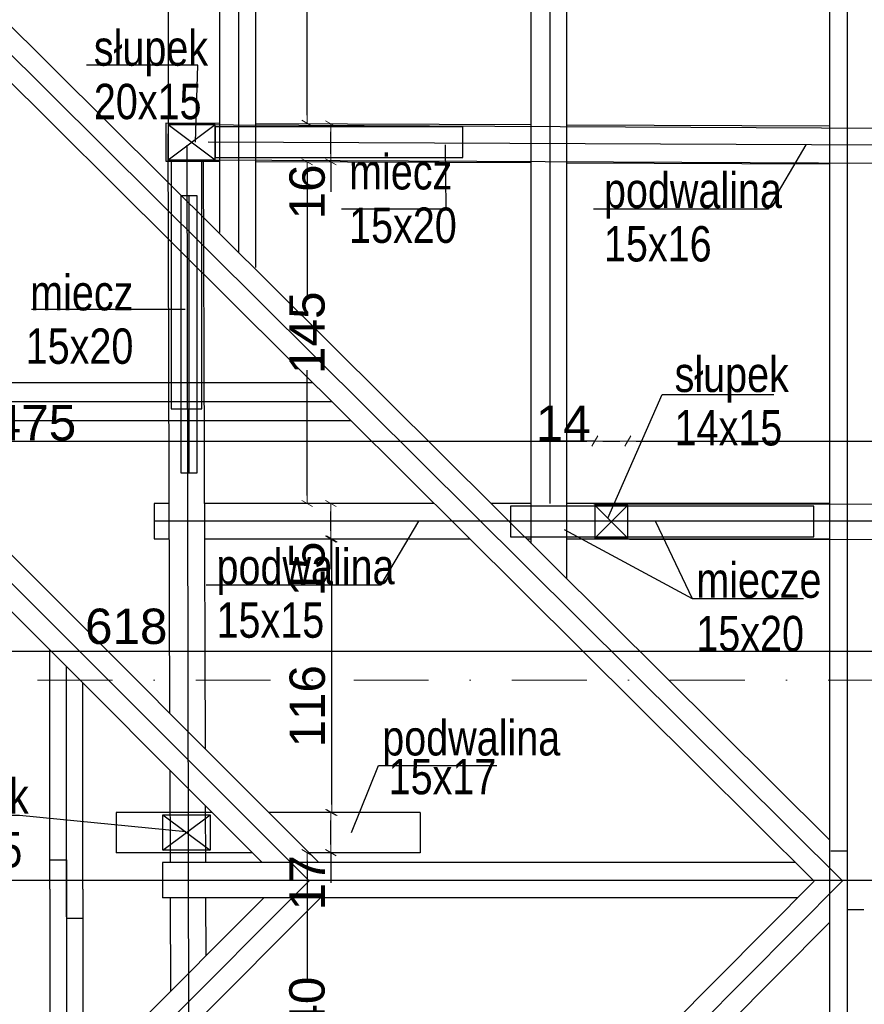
# Model space of a CAD drawing. Header units: millimetres. Extents: x 77315 to 2132699, y -120257 to -89040.
# Tile 16 of 56: x 626240 to 629821, y -111218 to -107044. Entities that reach past the tile are written whole.
import ezdxf

# ---------------------------------------------------------------- set-up
doc = ezdxf.new("R2010")
doc.units = ezdxf.units.MM
doc.header["$MEASUREMENT"] = 0
doc.linetypes.add('Dot & Dashed', pattern=[670.277762, 317.5, -176.388889, 0, -176.388874])
for name, color, linetype in [('DIM MALY', 7, 'Continuous'), ('Nowe_Interior - Lamp', 7, 'Continuous'), ('opisy inne', 7, 'Continuous'), ('OSIE', 7, 'Continuous'), ('platew', 7, 'Continuous'), ('podwaliny', 7, 'Continuous'), ('Structural - Grid', 7, 'Continuous'), ('wiezba', 7, 'Continuous')]:
    doc.layers.add(name, color=color, linetype=linetype)
doc.styles.add('STYL_AUTOMATYCZNY_2', font='arial.ttf')
doc.styles.add('STYL_AUTOMATYCZNY_3', font='arial.ttf', dxfattribs={"width": 0.8})
doc.dimstyles.new('STYL_AUTOMATYCZNY__10', dxfattribs={"dimtxt": 150, "dimasz": 34.231941, "dimexe": 0.18, "dimexo": 0.0625, "dimgap": 0, "dimtad": 1, "dimdec": 0, "dimlfac": 0.1, "dimzin": 0, "dimdsep": 46, "dimtxsty": 'STYL_AUTOMATYCZNY_2', "dimblk": 'ARROWHEAD_2', "dimblk1": 'ARROWHEAD_2', "dimblk2": 'ARROWHEAD_2', "dimcen": 0.09, "dimse1": 1, "dimse2": 1, "dimclrd": 5, "dimclre": 5, "dimclrt": 1, "dimadec": 0, "dimazin": 0, "dimtfac": 1, "dimtdec": 4, "dimtmove": 2, "dimatfit": 3, "dimfxl": 0, "dimtolj": 1, "dimtzin": 0, "dimarcsym": 0})
doc.dimstyles.new('STYL_AUTOMATYCZNY__11', dxfattribs={"dimtxt": 150, "dimasz": 34.231941, "dimexe": 0.18, "dimexo": 0.0625, "dimgap": 0, "dimtad": 1, "dimtih": 1, "dimtoh": 1, "dimdec": 0, "dimlfac": 0.1, "dimzin": 0, "dimdsep": 46, "dimtxsty": 'STYL_AUTOMATYCZNY_2', "dimblk": 'ARROWHEAD_2', "dimblk1": 'ARROWHEAD_2', "dimblk2": 'ARROWHEAD_2', "dimcen": 0.09, "dimse1": 1, "dimse2": 1, "dimclrd": 5, "dimclre": 5, "dimclrt": 1, "dimadec": 0, "dimazin": 0, "dimtfac": 1, "dimtdec": 4, "dimtmove": 2, "dimatfit": 3, "dimfxl": 0, "dimtolj": 1, "dimtzin": 0, "dimarcsym": 0})
doc.dimstyles.new('STYL_AUTOMATYCZNY__8', dxfattribs={"dimtxt": 150, "dimasz": 34.231941, "dimexe": 0.18, "dimexo": 0.0625, "dimgap": 0, "dimtad": 1, "dimdec": 0, "dimlfac": 0.1, "dimzin": 0, "dimdsep": 46, "dimtxsty": 'STYL_AUTOMATYCZNY_2', "dimblk": 'ARROWHEAD_2', "dimblk1": 'ARROWHEAD_2', "dimblk2": 'ARROWHEAD_2', "dimcen": 0.09, "dimse1": 1, "dimse2": 1, "dimclrd": 5, "dimclre": 5, "dimclrt": 1, "dimadec": 0, "dimazin": 0, "dimtfac": 1, "dimtdec": 4, "dimtmove": 0, "dimatfit": 3, "dimfxl": 0, "dimtolj": 1, "dimtzin": 0, "dimarcsym": 0})
doc.dimstyles.new('STYL_AUTOMATYCZNY__9', dxfattribs={"dimtxt": 150, "dimasz": 34.231941, "dimexe": 0.18, "dimexo": 0.0625, "dimgap": 0, "dimtad": 1, "dimtih": 1, "dimtoh": 1, "dimdec": 0, "dimlfac": 0.1, "dimzin": 0, "dimdsep": 46, "dimtxsty": 'STYL_AUTOMATYCZNY_2', "dimblk": 'ARROWHEAD_2', "dimblk1": 'ARROWHEAD_2', "dimblk2": 'ARROWHEAD_2', "dimcen": 0.09, "dimse1": 1, "dimse2": 1, "dimclrd": 5, "dimclre": 5, "dimclrt": 1, "dimadec": 0, "dimazin": 0, "dimtfac": 1, "dimtdec": 4, "dimtmove": 0, "dimatfit": 3, "dimfxl": 0, "dimtolj": 1, "dimtzin": 0, "dimarcsym": 0})

# ---------------------------------------------------------------- blocks, each defined once
blk = doc.blocks.new('ARROWHEAD_2')
at = {"color": 0, "linetype": 'Continuous', "lineweight": 0}
for p, q in [((0, 0), (-1, 0)), ((-0.38, -0.66), (0.38, 0.66))]:
    blk.add_line(p, q, dxfattribs=at)
blk = doc.blocks.new('*D1246', base_point=(536116.7, -11361.7))
at = {"layer": 'Defpoints', "color": 0}
for p in [(627395.9, -107485.7), (627559.6, -107485.7), (627644.5, -107646.7)]:
    blk.add_point(p, dxfattribs=at)
at = {"layer": 'DIM MALY', "color": 5, "lineweight": -2}
for p, q in [((627559.6, -107612.5), (627559.6, -107519.9)), ((627559.6, -107646.7), (627559.6, -107774.4))]:
    blk.add_line(p, q, dxfattribs=at)
at = {"layer": 'DIM MALY', "color": 5, "lineweight": -2, "xscale": 34.23194115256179, "yscale": 34.23194115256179, "zscale": 34.23194115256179}
for p, rotation in [((627559.6, -107485.7), 90), ((627559.6, -107646.7), 270)]:
    blk.add_blockref('ARROWHEAD_2', p, dxfattribs=dict(at, rotation=rotation))
at = {"layer": 'DIM MALY', "color": 1, "insert": (627459.3, -107774.4), "char_height": 150, "attachment_point": 5, "rotation": 90, "style": 'STYL_AUTOMATYCZNY_2'}
blk.add_mtext('\\A1;16', dxfattribs=at)
blk = doc.blocks.new('*D1247', base_point=(536116.7, -11361.7))
at = {"layer": 'Defpoints', "color": 0}
for p in [(627459.3, -104814.8), (627521.7, -104814.8), (626868.9, -107483.4)]:
    blk.add_point(p, dxfattribs=at)
at = {"layer": 'DIM MALY', "color": 5, "lineweight": -2}
for p, q in [((627459.3, -104849), (627459.3, -105982.5)), ((627459.3, -107449.2), (627459.3, -106316.4))]:
    blk.add_line(p, q, dxfattribs=at)
at = {"layer": 'DIM MALY', "color": 5, "lineweight": -2, "xscale": 34.23194115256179, "yscale": 34.23194115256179, "zscale": 34.23194115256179}
for p, rotation in [((627459.3, -104814.8), 90), ((627459.3, -107483.4), 270)]:
    blk.add_blockref('ARROWHEAD_2', p, dxfattribs=dict(at, rotation=rotation))
at = {"layer": 'DIM MALY', "color": 1, "insert": (627459.3, -106149.5), "char_height": 150, "attachment_point": 5, "rotation": 90, "style": 'STYL_AUTOMATYCZNY_2'}
blk.add_mtext('\\A1;267', dxfattribs=at)
blk = doc.blocks.new('*D1272', base_point=(536116.7, -11361.7))
at = {"layer": 'Defpoints', "color": 0}
for p in [(627458.6, -110575.5), (627485.1, -110575.5), (627563.6, -111975.5)]:
    blk.add_point(p, dxfattribs=at)
at = {"layer": 'DIM MALY', "color": 5, "lineweight": -2}
for p, q in [((627458.6, -110609.7), (627458.6, -111117.4)), ((627458.6, -111941.2), (627458.6, -111434.2))]:
    blk.add_line(p, q, dxfattribs=at)
at = {"layer": 'DIM MALY', "color": 5, "lineweight": -2, "xscale": 34.23194115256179, "yscale": 34.23194115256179, "zscale": 34.23194115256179}
for p, rotation in [((627458.6, -110575.5), 90), ((627458.6, -111975.5), 270)]:
    blk.add_blockref('ARROWHEAD_2', p, dxfattribs=dict(at, rotation=rotation))
at = {"layer": 'DIM MALY', "color": 1, "insert": (627458.6, -111275.8), "char_height": 150, "attachment_point": 5, "rotation": 90, "style": 'STYL_AUTOMATYCZNY_2'}
blk.add_mtext('\\A1;140', dxfattribs=at)
blk = doc.blocks.new('*D1275', base_point=(536116.7, -11361.7))
at = {"layer": 'Defpoints', "color": 0}
for p in [(627458.6, -110575.5), (627485.1, -110575.5), (627563.6, -111975.5)]:
    blk.add_point(p, dxfattribs=at)
at = {"layer": 'DIM MALY', "color": 5, "lineweight": -2}
for p, q in [((627458.6, -110609.7), (627458.6, -111117.4)), ((627458.6, -111941.2), (627458.6, -111434.2))]:
    blk.add_line(p, q, dxfattribs=at)
at = {"layer": 'DIM MALY', "color": 5, "lineweight": -2, "xscale": 34.23194115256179, "yscale": 34.23194115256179, "zscale": 34.23194115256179}
for p, rotation in [((627458.6, -110575.5), 90), ((627458.6, -111975.5), 270)]:
    blk.add_blockref('ARROWHEAD_2', p, dxfattribs=dict(at, rotation=rotation))
at = {"layer": 'DIM MALY', "color": 1, "insert": (627458.6, -111275.8), "char_height": 150, "attachment_point": 5, "rotation": 90, "style": 'STYL_AUTOMATYCZNY_2'}
blk.add_mtext('\\A1;140', dxfattribs=at)
blk = doc.blocks.new('*D1276', base_point=(536116.7, -11361.7))
at = {"layer": 'Defpoints', "color": 0}
for p in [(627558.9, -110405.5), (627560.1, -110405.5), (627485.1, -110575.5)]:
    blk.add_point(p, dxfattribs=at)
at = {"layer": 'DIM MALY', "color": 5, "lineweight": -2}
for p, q in [((627558.9, -110541.2), (627558.9, -110439.7)), ((627558.9, -110575.5), (627558.9, -110703.1))]:
    blk.add_line(p, q, dxfattribs=at)
at = {"layer": 'DIM MALY', "color": 5, "lineweight": -2, "xscale": 34.23194115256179, "yscale": 34.23194115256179, "zscale": 34.23194115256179}
for p, rotation in [((627558.9, -110405.5), 90), ((627558.9, -110575.5), 270)]:
    blk.add_blockref('ARROWHEAD_2', p, dxfattribs=dict(at, rotation=rotation))
at = {"layer": 'DIM MALY', "color": 1, "insert": (627458.6, -110703.1), "char_height": 150, "attachment_point": 5, "rotation": 90, "style": 'STYL_AUTOMATYCZNY_2'}
blk.add_mtext('\\A1;17', dxfattribs=at)
blk = doc.blocks.new('*D1277', base_point=(536116.7, -11361.7))
at = {"layer": 'Defpoints', "color": 0}
for p in [(627563.6, -109245.5), (627563.6, -109245.5), (627563.6, -110405.5)]:
    blk.add_point(p, dxfattribs=at)
at = {"layer": 'DIM MALY', "color": 5, "lineweight": -2}
blk.add_line((627563.6, -110371.2), (627563.6, -109279.7), dxfattribs=at)
at = {"layer": 'DIM MALY', "color": 5, "lineweight": -2, "xscale": 34.23194115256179, "yscale": 34.23194115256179, "zscale": 34.23194115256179}
for p, rotation in [((627563.6, -109245.5), 90), ((627563.6, -110405.5), 270)]:
    blk.add_blockref('ARROWHEAD_2', p, dxfattribs=dict(at, rotation=rotation))
at = {"layer": 'DIM MALY', "color": 1, "insert": (627460, -109955.1), "char_height": 150, "attachment_point": 5, "rotation": 90, "style": 'STYL_AUTOMATYCZNY_2'}
blk.add_mtext('\\A1;116', dxfattribs=at)
blk = doc.blocks.new('*D1278', base_point=(536116.7, -11361.7))
at = {"layer": 'Defpoints', "color": 0}
for p in [(627559.5, -109095.5), (629899.7, -109095.5), (627563.6, -109245.5)]:
    blk.add_point(p, dxfattribs=at)
at = {"layer": 'DIM MALY', "color": 5, "lineweight": -2}
for p, q in [((627559.5, -109211.2), (627559.5, -109129.7)), ((627559.5, -109245.5), (627559.5, -109373.1))]:
    blk.add_line(p, q, dxfattribs=at)
at = {"layer": 'DIM MALY', "color": 5, "lineweight": -2, "xscale": 34.23194115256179, "yscale": 34.23194115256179, "zscale": 34.23194115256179}
for p, rotation in [((627559.5, -109095.5), 90), ((627559.5, -109245.5), 270)]:
    blk.add_blockref('ARROWHEAD_2', p, dxfattribs=dict(at, rotation=rotation))
at = {"layer": 'DIM MALY', "color": 1, "insert": (627458.6, -109373.1), "char_height": 150, "attachment_point": 5, "rotation": 90, "style": 'STYL_AUTOMATYCZNY_2'}
blk.add_mtext('\\A1;15', dxfattribs=at)
blk = doc.blocks.new('*D1279', base_point=(536116.7, -11361.7))
at = {"layer": 'Defpoints', "color": 0}
for p in [(627370, -107646.3), (627458.6, -107646.3), (627551.6, -109095.5)]:
    blk.add_point(p, dxfattribs=at)
at = {"layer": 'DIM MALY', "color": 5, "lineweight": -2}
for p, q in [((627458.6, -107680.5), (627458.6, -108212)), ((627458.6, -109061.2), (627458.6, -108530.4))]:
    blk.add_line(p, q, dxfattribs=at)
at = {"layer": 'DIM MALY', "color": 5, "lineweight": -2, "xscale": 34.23194115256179, "yscale": 34.23194115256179, "zscale": 34.23194115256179}
for p, rotation in [((627458.6, -107646.3), 90), ((627458.6, -109095.5), 270)]:
    blk.add_blockref('ARROWHEAD_2', p, dxfattribs=dict(at, rotation=rotation))
at = {"layer": 'DIM MALY', "color": 1, "insert": (627458.6, -108371.2), "char_height": 150, "attachment_point": 5, "rotation": 90, "style": 'STYL_AUTOMATYCZNY_2'}
blk.add_mtext('\\A1;145', dxfattribs=at)
blk = doc.blocks.new('*D1639', base_point=(536116.7, -11361.7))
at = {"layer": 'Defpoints', "color": 0}
for p in [(632778.9, -108742.6), (632778.9, -108830.2), (628818.9, -109170.5)]:
    blk.add_point(p, dxfattribs=at)
at = {"layer": 'DIM MALY', "color": 5, "lineweight": -2}
blk.add_line((628853.2, -108830.2), (632744.7, -108830.2), dxfattribs=at)
at = {"layer": 'DIM MALY', "color": 5, "lineweight": -2, "xscale": 34.23194115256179, "yscale": 34.23194115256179, "zscale": 34.23194115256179, "rotation": 180}
blk.add_blockref('ARROWHEAD_2', (628818.9, -108830.2), dxfattribs=at)
at = {"layer": 'DIM MALY', "color": 5, "lineweight": -2, "xscale": 34.23194115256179, "yscale": 34.23194115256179, "zscale": 34.23194115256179}
blk.add_blockref('ARROWHEAD_2', (632778.9, -108830.2), dxfattribs=at)
at = {"layer": 'DIM MALY', "color": 1, "insert": (630798.5, -108753.6), "char_height": 150, "attachment_point": 5, "style": 'STYL_AUTOMATYCZNY_2'}
blk.add_mtext('\\A1;396', dxfattribs=at)
blk = doc.blocks.new('*D1641', base_point=(536116.7, -11361.7))
at = {"layer": 'Defpoints', "color": 0}
for p in [(628818.9, -108830.2), (628678.9, -109171.7), (628818.9, -109170.5)]:
    blk.add_point(p, dxfattribs=at)
at = {"layer": 'DIM MALY', "color": 5, "lineweight": -2}
for p, q in [((628644.7, -108830.2), (628444.6, -108830.2)), ((628678.9, -108830.2), (628644.7, -108830.2)), ((628713.2, -108830.2), (628784.7, -108830.2))]:
    blk.add_line(p, q, dxfattribs=at)
at = {"layer": 'DIM MALY', "color": 5, "lineweight": -2, "xscale": 34.23194115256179, "yscale": 34.23194115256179, "zscale": 34.23194115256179, "rotation": 180}
blk.add_blockref('ARROWHEAD_2', (628678.9, -108830.2), dxfattribs=at)
at = {"layer": 'DIM MALY', "color": 5, "lineweight": -2, "xscale": 34.23194115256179, "yscale": 34.23194115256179, "zscale": 34.23194115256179}
blk.add_blockref('ARROWHEAD_2', (628818.9, -108830.2), dxfattribs=at)
at = {"layer": 'DIM MALY', "color": 1, "insert": (628544.6, -108754.9), "char_height": 150, "attachment_point": 5, "style": 'STYL_AUTOMATYCZNY_2'}
blk.add_mtext('\\A1;14', dxfattribs=at)
blk = doc.blocks.new('*D1642', base_point=(536116.7, -11361.7))
at = {"layer": 'Defpoints', "color": 0}
for p in [(632778.9, -108742.6), (632778.9, -108830.2), (628818.9, -109170.5)]:
    blk.add_point(p, dxfattribs=at)
at = {"layer": 'DIM MALY', "color": 5, "lineweight": -2}
blk.add_line((628853.2, -108830.2), (632744.7, -108830.2), dxfattribs=at)
at = {"layer": 'DIM MALY', "color": 5, "lineweight": -2, "xscale": 34.23194115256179, "yscale": 34.23194115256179, "zscale": 34.23194115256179, "rotation": 180}
blk.add_blockref('ARROWHEAD_2', (628818.9, -108830.2), dxfattribs=at)
at = {"layer": 'DIM MALY', "color": 5, "lineweight": -2, "xscale": 34.23194115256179, "yscale": 34.23194115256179, "zscale": 34.23194115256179}
blk.add_blockref('ARROWHEAD_2', (632778.9, -108830.2), dxfattribs=at)
at = {"layer": 'DIM MALY', "color": 1, "insert": (630798.5, -108753.6), "char_height": 150, "attachment_point": 5, "style": 'STYL_AUTOMATYCZNY_2'}
blk.add_mtext('\\A1;396', dxfattribs=at)
blk = doc.blocks.new('*D1659', base_point=(536116.7, -11361.7))
at = {"layer": 'Defpoints', "color": 0}
for p in [(623888.9, -106803.5), (623888.9, -106881.9), (626869, -107508)]:
    blk.add_point(p, dxfattribs=at)
at = {"layer": 'DIM MALY', "color": 5, "lineweight": -2}
blk.add_line((626834.7, -106803.5), (623923.1, -106803.5), dxfattribs=at)
at = {"layer": 'DIM MALY', "color": 5, "lineweight": -2, "xscale": 34.23194115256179, "yscale": 34.23194115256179, "zscale": 34.23194115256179, "rotation": 180}
blk.add_blockref('ARROWHEAD_2', (623888.9, -106803.5), dxfattribs=at)
at = {"layer": 'DIM MALY', "color": 5, "lineweight": -2, "xscale": 34.23194115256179, "yscale": 34.23194115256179, "zscale": 34.23194115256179}
blk.add_blockref('ARROWHEAD_2', (626869, -106803.5), dxfattribs=at)
at = {"layer": 'DIM MALY', "color": 1, "insert": (625378.6, -106726.9), "char_height": 150, "attachment_point": 5, "style": 'STYL_AUTOMATYCZNY_2'}
blk.add_mtext('\\A1;298', dxfattribs=at)
blk = doc.blocks.new('*D1660', base_point=(536116.7, -11361.7))
at = {"layer": 'Defpoints', "color": 0}
for p in [(628678.9, -108830.2), (623930.6, -109042), (628678.9, -109171.7)]:
    blk.add_point(p, dxfattribs=at)
at = {"layer": 'DIM MALY', "color": 5, "lineweight": -2}
blk.add_line((623964.8, -108830.2), (628644.7, -108830.2), dxfattribs=at)
at = {"layer": 'DIM MALY', "color": 5, "lineweight": -2, "xscale": 34.23194115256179, "yscale": 34.23194115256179, "zscale": 34.23194115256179, "rotation": 180}
blk.add_blockref('ARROWHEAD_2', (623930.6, -108830.2), dxfattribs=at)
at = {"layer": 'DIM MALY', "color": 5, "lineweight": -2, "xscale": 34.23194115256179, "yscale": 34.23194115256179, "zscale": 34.23194115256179}
blk.add_blockref('ARROWHEAD_2', (628678.9, -108830.2), dxfattribs=at)
at = {"layer": 'DIM MALY', "color": 1, "insert": (626304.4, -108753.9), "char_height": 150, "attachment_point": 5, "style": 'STYL_AUTOMATYCZNY_2'}
blk.add_mtext('\\A1;475', dxfattribs=at)
blk = doc.blocks.new('*D1661', base_point=(536116.7, -11361.7))
at = {"layer": 'Defpoints', "color": 0}
for p in [(628818.9, -108830.2), (628678.9, -109171.7), (628818.9, -109170.5)]:
    blk.add_point(p, dxfattribs=at)
at = {"layer": 'DIM MALY', "color": 5, "lineweight": -2}
for p, q in [((628644.7, -108830.2), (628444.6, -108830.2)), ((628678.9, -108830.2), (628644.7, -108830.2)), ((628713.2, -108830.2), (628784.7, -108830.2))]:
    blk.add_line(p, q, dxfattribs=at)
at = {"layer": 'DIM MALY', "color": 5, "lineweight": -2, "xscale": 34.23194115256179, "yscale": 34.23194115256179, "zscale": 34.23194115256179, "rotation": 180}
blk.add_blockref('ARROWHEAD_2', (628678.9, -108830.2), dxfattribs=at)
at = {"layer": 'DIM MALY', "color": 5, "lineweight": -2, "xscale": 34.23194115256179, "yscale": 34.23194115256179, "zscale": 34.23194115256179}
blk.add_blockref('ARROWHEAD_2', (628818.9, -108830.2), dxfattribs=at)
at = {"layer": 'DIM MALY', "color": 1, "insert": (628544.6, -108754.9), "char_height": 150, "attachment_point": 5, "style": 'STYL_AUTOMATYCZNY_2'}
blk.add_mtext('\\A1;14', dxfattribs=at)
blk = doc.blocks.new('*D1662', base_point=(536116.7, -11361.7))
at = {"layer": 'Defpoints', "color": 0}
for p in [(632778.9, -108742.6), (632778.9, -108830.2), (628818.9, -109170.5)]:
    blk.add_point(p, dxfattribs=at)
at = {"layer": 'DIM MALY', "color": 5, "lineweight": -2}
blk.add_line((628853.2, -108830.2), (632744.7, -108830.2), dxfattribs=at)
at = {"layer": 'DIM MALY', "color": 5, "lineweight": -2, "xscale": 34.23194115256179, "yscale": 34.23194115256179, "zscale": 34.23194115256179, "rotation": 180}
blk.add_blockref('ARROWHEAD_2', (628818.9, -108830.2), dxfattribs=at)
at = {"layer": 'DIM MALY', "color": 5, "lineweight": -2, "xscale": 34.23194115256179, "yscale": 34.23194115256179, "zscale": 34.23194115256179}
blk.add_blockref('ARROWHEAD_2', (632778.9, -108830.2), dxfattribs=at)
at = {"layer": 'DIM MALY', "color": 1, "insert": (630798.5, -108753.6), "char_height": 150, "attachment_point": 5, "style": 'STYL_AUTOMATYCZNY_2'}
blk.add_mtext('\\A1;396', dxfattribs=at)
blk = doc.blocks.new('*D1674', base_point=(536116.7, -11361.7))
at = {"layer": 'Defpoints', "color": 0}
for p in [(630115.8, -109720.5), (623933.4, -109947.7), (630115.8, -109947.6)]:
    blk.add_point(p, dxfattribs=at)
at = {"layer": 'DIM MALY', "color": 5, "lineweight": -2}
blk.add_line((623967.6, -109720.5), (630081.6, -109720.5), dxfattribs=at)
at = {"layer": 'DIM MALY', "color": 5, "lineweight": -2, "xscale": 34.23194115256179, "yscale": 34.23194115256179, "zscale": 34.23194115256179, "rotation": 180}
blk.add_blockref('ARROWHEAD_2', (623933.4, -109720.5), dxfattribs=at)
at = {"layer": 'DIM MALY', "color": 5, "lineweight": -2, "xscale": 34.23194115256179, "yscale": 34.23194115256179, "zscale": 34.23194115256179}
blk.add_blockref('ARROWHEAD_2', (630115.8, -109720.5), dxfattribs=at)
at = {"layer": 'DIM MALY', "color": 1, "insert": (626691.3, -109616.9), "char_height": 150, "attachment_point": 5, "style": 'STYL_AUTOMATYCZNY_2'}
blk.add_mtext('\\A1;618', dxfattribs=at)

msp = doc.modelspace()

# ---------------------------------------------------------------- linework, layer by layer
at = {"layer": 'DIM MALY'}
msp.add_line((626868.9, -106988.5), (626868.9, -107552.3), dxfattribs=at)
at = {"layer": 'Nowe_Interior - Lamp'}
msp.add_lwpolyline([(626923.6, -107791.4), (626923.6, -108965.4), (626992.6, -108965.4), (626992.6, -107791.4)], close=True, dxfattribs=at)
msp.add_lwpolyline([(626958.1, -108965.4), (626958.1, -107791.4)], dxfattribs=at)
at = {"layer": 'opisy inne'}
msp.add_line((628548.8, -109204.8), (629091, -109497.7), dxfattribs=at)
for points in [[(626985.4, -107563.4), (626995.5, -107237.4), (626522.8, -107237.4)], [(627604.8, -107845.4), (628048.3, -107845.4), (628044.9, -107575.3)], [(628673.1, -107845.4), (629414.7, -107845.4), (629574.9, -107575.3)], [(626290.3, -108271.4), (626941.2, -108271.4)], [(628734, -109156.7), (628964.8, -108633.7), (629437.5, -108633.7)], [(627030.2, -109440.6), (627771.9, -109440.6), (627932, -109170.5)], [(628936.2, -109171.7), (629091, -109497.7), (629563.7, -109497.7)], [(627646.2, -110489.5), (627760.9, -110206.3), (628262.8, -110206.3)], [(626944, -110487.6), (626239.1, -110418.5), (625737.1, -110418.5)]]:
    msp.add_lwpolyline(points, dxfattribs=at)
at = {"layer": 'OSIE'}
for p, q in [((629748.9, -104546.9), (629748.9, -116836.9)), ((627168.9, -108032.4), (627168.9, -104567.9)), ((623640.5, -104646.8), (629728.9, -110695.5)), ((628488.9, -109095.2), (628488.9, -104629.7)), ((632968.6, -107589.4), (627038.7, -107563.4)), ((626948.9, -107575.5), (626959.4, -113645.4)), ((625212, -108440.9), (627466.5, -110695.5)), ((627563.6, -108664.1), (623537, -108664.1)), ((630107.7, -109170.5), (626809.9, -109170.5)), ((626437.9, -110847.7), (626437.9, -109787)), ((626437.9, -110611.2), (626437.9, -111603.9)), ((623016.9, -110691.9), (655149.7, -110691.9)), ((623671.7, -116784.2), (629728.9, -110695.5)), ((625212, -112950), (627466.5, -110695.5))]:
    msp.add_line(p, q, dxfattribs=at)
at = {"layer": 'platew'}
for p, q in [((626868.9, -107488.5), (649654.3, -107602)), ((626876.8, -109985.5), (626868.9, -107528.4)), ((627027.3, -110136), (627019.3, -107638.4)), ((627019.3, -107638.4), (649654.3, -107750.9)), ((628673.9, -109096.7), (648243.9, -109118.9)), ((628825, -109246.9), (648243.9, -109268.9)), ((626878.8, -110616.9), (626877.6, -110226.7)), ((627028.8, -110616.9), (627028, -110377.2)), ((626880.6, -111161.2), (626879.3, -110766.9)), ((627030.1, -111011.7), (627029.3, -110766.9))]:
    msp.add_line(p, q, dxfattribs=at)
at = {"layer": 'podwaliny'}
for p, q in [((627056.3, -110405.5), (626648.9, -110405.5)), ((626648.9, -110405.5), (626648.9, -110575.5)), ((627937.4, -110405.5), (627296.7, -110405.5)), ((627937.4, -110405.5), (627937.4, -110575.5)), ((627226.3, -110575.5), (626648.9, -110575.5)), ((627937.4, -110575.5), (627466.7, -110575.5))]:
    msp.add_line(p, q, dxfattribs=at)
for points in [[(627088.9, -107484.3), (626858.7, -107483.4), (626858.7, -107643.4), (627088.9, -107644.3)], [(628408.9, -107490), (627238.9, -107485)], [(629673.9, -107495.4), (628558.9, -107490.6)], [(627238.9, -107645), (628408.9, -107650)], [(628558.9, -107650.6), (629673.9, -107655.4)], [(626873.9, -109095.5), (626809.9, -109095.5), (626809.9, -109245.5), (626874.4, -109245.5)], [(627997.8, -109095.5), (627023.9, -109095.5)], [(628408.9, -109095.5), (628239, -109095.5)], [(629673.9, -109095.5), (628558.9, -109095.5)], [(627024.4, -109245.5), (628148.8, -109245.5)], [(628390, -109245.5), (628408.9, -109245.5)], [(628558.9, -109245.5), (629673.9, -109245.5)]]:
    msp.add_lwpolyline(points, dxfattribs=at)
at = {"layer": 'Structural - Grid', "linetype": 'Dot & Dashed', "lineweight": 15}
msp.add_line((656800.1, -109844.2), (614931.3, -109844.2), dxfattribs=at)
at = {"layer": 'wiezba'}
for p, q in [((623677, -104563.3), (629673.9, -110521)), ((629673.9, -104546.9), (629673.9, -116836.9)), ((623557.2, -104683.9), (629608.7, -110695.9)), ((626868.8, -107638.4), (627068.8, -107488.4)), ((626868.8, -107488.4), (627068.8, -107638.4)), ((625395, -108744.1), (627267.7, -110616.9)), ((625635.4, -108744.1), (627508.1, -110616.9)), ((628678.9, -109241.7), (628818.9, -109101.7)), ((628678.9, -109101.7), (628818.9, -109241.7)), ((626367.9, -110729.5), (626367.9, -109717)), ((626507.9, -110729.5), (626507.9, -109857)), ((626846.9, -110414.8), (627046.9, -110564.8)), ((626846.9, -110564.8), (627046.9, -110414.8)), ((629529.2, -110616.9), (626844.9, -110616.9)), ((626844.9, -110616.9), (626844.9, -110766.9)), ((623611.6, -116724.1), (629608.7, -110695.8)), ((626367.9, -110729.5), (626367.9, -111673.9)), ((626507.9, -110729.5), (626507.9, -111533.9)), ((625329.7, -112712), (627274.9, -110766.9)), ((625570.2, -112712), (627515.3, -110766.9)), ((629538, -110766.9), (626844.9, -110766.9)), ((623731.8, -116844.3), (629673.9, -110871.3))]:
    msp.add_line(p, q, dxfattribs=at)
for points in [[(627088.9, -107946), (627088.9, -104546.9), (627238.9, -104546.9), (627238.9, -108095)], [(628408.9, -109264.3), (628408.9, -104546.9), (628558.9, -104546.9), (628558.9, -109413.3)], [(627483.1, -108584.1), (623537, -108584.1)], [(627644.1, -108744.1), (623537, -108744.1), (623537, -108584.1)], [(629678.9, -110567.7), (629748.9, -110567.7), (629748.9, -110816.1), (629818.9, -110816.1)], [(626367.9, -110605.3), (626437.9, -110605.3), (626437.9, -110853.7), (626507.9, -110853.7)]]:
    msp.add_lwpolyline(points, dxfattribs=at)
for points in [[(626868.8, -107638.4), (627068.8, -107638.4), (627068.8, -107488.4), (626868.8, -107488.4)], [(627068.8, -107628.7), (628118.8, -107628.7), (628118.8, -107498.7), (627068.8, -107498.7)], [(626882.4, -107643.9), (626882.4, -108693.9), (627012.4, -108693.9), (627012.4, -107643.9)], [(628320.8, -109236.8), (629607.8, -109236.8), (629607.8, -109106.8), (628320.8, -109106.8)], [(628678.9, -109241.7), (628818.9, -109241.7), (628818.9, -109101.7), (628678.9, -109101.7)], [(626846.9, -110414.8), (627046.9, -110414.8), (627046.9, -110564.8), (626846.9, -110564.8)]]:
    msp.add_lwpolyline(points, close=True, dxfattribs=at)

# ---------------------------------------------------------------- texts
at = {"layer": 'opisy inne', "char_height": 150, "line_spacing_factor": 0.906268, "style": 'STYL_AUTOMATYCZNY_3'}
for s, insert, attachment_point in [('\\A1;{\\pql;\\fArial|b0|i0|c238|p0;\\W0.800000;słupek\\P\\pql;\\fArial|b0|i0|c238|p0;\\W0.800000;20x15}', (626554, -107089.2), 1), ('\\A1;{\\pql;\\fArial|b0|i0|c238|p0;\\W0.800000;miecz\\P\\pql;\\fArial|b0|i0|c238|p0;\\W0.800000;15x20    }', (627636.5, -107992.5), 7), ('\\A1;{\\pqr;\\fArial|b0|i0|c238|p0;\\W0.800000;miecz\\P\\pqr;\\fArial|b0|i0|c238|p0;\\W0.800000;15x20    }', (626721.7, -108126.4), 3), ('\\A1;{\\pql;\\fArial|b0|i0|c238|p0;\\W0.800000;słupek\\P\\pql;\\fArial|b0|i0|c238|p0;\\W0.800000;14x15}', (629016.9, -108472.5), 1), ('\\A1;{\\pql;\\fArial|b0|i0|c238|p0;\\W0.800000;miecze    \\P\\pql;\\fArial|b0|i0|c238|p0;\\W0.800000;15x20}', (629108.9, -109344.9), 1), ('\\A1;{\\pql;\\fArial|b0|i0|c238|p0;\\W0.800000;słupek\\P\\pql;\\fArial|b0|i0|c238|p0;\\W0.800000;20x15}', (625793.6, -110260.7), 1)]:
    msp.add_mtext(s, dxfattribs=dict(at, insert=insert, attachment_point=attachment_point))
at = {"layer": 'opisy inne', "char_height": 150, "width": 666.464, "attachment_point": 1, "line_spacing_factor": 0.906268, "style": 'STYL_AUTOMATYCZNY_3'}
for s, insert in [('\\A1;{\\pql;\\fArial|b0|i0|c238|p0;\\W0.800000;podwalina \\fArial|b0|i0|c238|p0;\\W0.800000;15x16}', (628717.2, -107692.5)), ('\\A1;{\\pql;\\fArial|b0|i0|c238|p0;\\W0.800000;podwalina \\fArial|b0|i0|c238|p0;\\W0.800000;15x15}', (627074.3, -109287.7))]:
    msp.add_mtext(s, dxfattribs=dict(at, insert=insert))
at = {"layer": 'opisy inne', "char_height": 150, "attachment_point": 7, "style": 'STYL_AUTOMATYCZNY_3'}
for s, insert in [('\\A1;{\\pql;\\fArial|b0|i0|c238|p0;\\W0.800000;podwalina}', (627777, -110208.7)), ('\\A1;{\\pql;\\fArial|b0|i0|c238|p0;\\W0.800000;15x17}', (627804.2, -110330.2))]:
    msp.add_mtext(s, dxfattribs=dict(at, insert=insert))

# ---------------------------------------------------------------- dimensions: what is measured, and where the dimension line sits
at = {"layer": 'DIM MALY'}
for base, p1, p2, dimstyle, picture, middle in [((627459.3, -104814.8), (626868.9, -107483.4), (627521.7, -104814.8), 'STYL_AUTOMATYCZNY__8', '*D1247', (627459.3, -106149.5)), ((627559.6, -107485.7), (627644.5, -107646.7), (627395.9, -107485.7), 'STYL_AUTOMATYCZNY__8', '*D1246', (627459.3, -107774.4)), ((627458.6, -107646.3), (627551.6, -109095.5), (627370, -107646.3), 'STYL_AUTOMATYCZNY__8', '*D1279', (627458.6, -108371.2)), ((627559.5, -109095.5), (627563.6, -109245.5), (629899.7, -109095.5), 'STYL_AUTOMATYCZNY__8', '*D1278', (627458.6, -109373.1)), ((627563.6, -109245.5), (627563.6, -110405.5), (627563.6, -109245.5), 'STYL_AUTOMATYCZNY__10', '*D1277', (627460, -109955.1)), ((627558.9, -110405.5), (627485.1, -110575.5), (627560.1, -110405.5), 'STYL_AUTOMATYCZNY__8', '*D1276', (627458.6, -110703.1)), ((627458.6, -110575.5), (627563.6, -111975.5), (627485.1, -110575.5), 'STYL_AUTOMATYCZNY__8', '*D1272', (627458.6, -111275.8)), ((627458.6, -110575.5), (627563.6, -111975.5), (627485.1, -110575.5), 'STYL_AUTOMATYCZNY__8', '*D1275', (627458.6, -111275.8))]:
    dim = msp.add_linear_dim(base=base, p1=p1, p2=p2, angle=90, dimstyle=dimstyle, dxfattribs=at)
    dim.commit()
    dim.dimension.update_dxf_attribs({"geometry": picture, "text_midpoint": middle, "dimtype": 160, "text_rotation": 90})
dim = msp.add_linear_dim(base=(623888.9, -106803.5), p1=(626869, -107508), p2=(623888.9, -106881.9), angle=180, dimstyle='STYL_AUTOMATYCZNY__9', dxfattribs=at)
dim.commit()
dim.dimension.update_dxf_attribs({"geometry": '*D1659', "text_midpoint": (625378.6, -106803.5), "dimtype": 160})
for base, p1, p2, dimstyle, picture, middle in [((632778.9, -108830.2), (628818.9, -109170.5), (632778.9, -108742.6), 'STYL_AUTOMATYCZNY__9', '*D1639', (630798.5, -108830.2)), ((632778.9, -108830.2), (628818.9, -109170.5), (632778.9, -108742.6), 'STYL_AUTOMATYCZNY__9', '*D1642', (630798.5, -108830.2)), ((632778.9, -108830.2), (628818.9, -109170.5), (632778.9, -108742.6), 'STYL_AUTOMATYCZNY__9', '*D1662', (630798.5, -108830.2)), ((628678.9, -108830.2), (623930.6, -109042), (628678.9, -109171.7), 'STYL_AUTOMATYCZNY__9', '*D1660', (626304.4, -108830.2)), ((628818.9, -108830.2), (628678.9, -109171.7), (628818.9, -109170.5), 'STYL_AUTOMATYCZNY__9', '*D1641', (628544.6, -108830.2)), ((628818.9, -108830.2), (628678.9, -109171.7), (628818.9, -109170.5), 'STYL_AUTOMATYCZNY__9', '*D1661', (628544.6, -108830.2)), ((630115.8, -109720.5), (623933.4, -109947.7), (630115.8, -109947.6), 'STYL_AUTOMATYCZNY__11', '*D1674', (626691.3, -109616.9))]:
    dim = msp.add_linear_dim(base=base, p1=p1, p2=p2, dimstyle=dimstyle, dxfattribs=at)
    dim.commit()
    dim.dimension.update_dxf_attribs({"geometry": picture, "text_midpoint": middle, "dimtype": 160})

doc.saveas('drawing.dxf')
